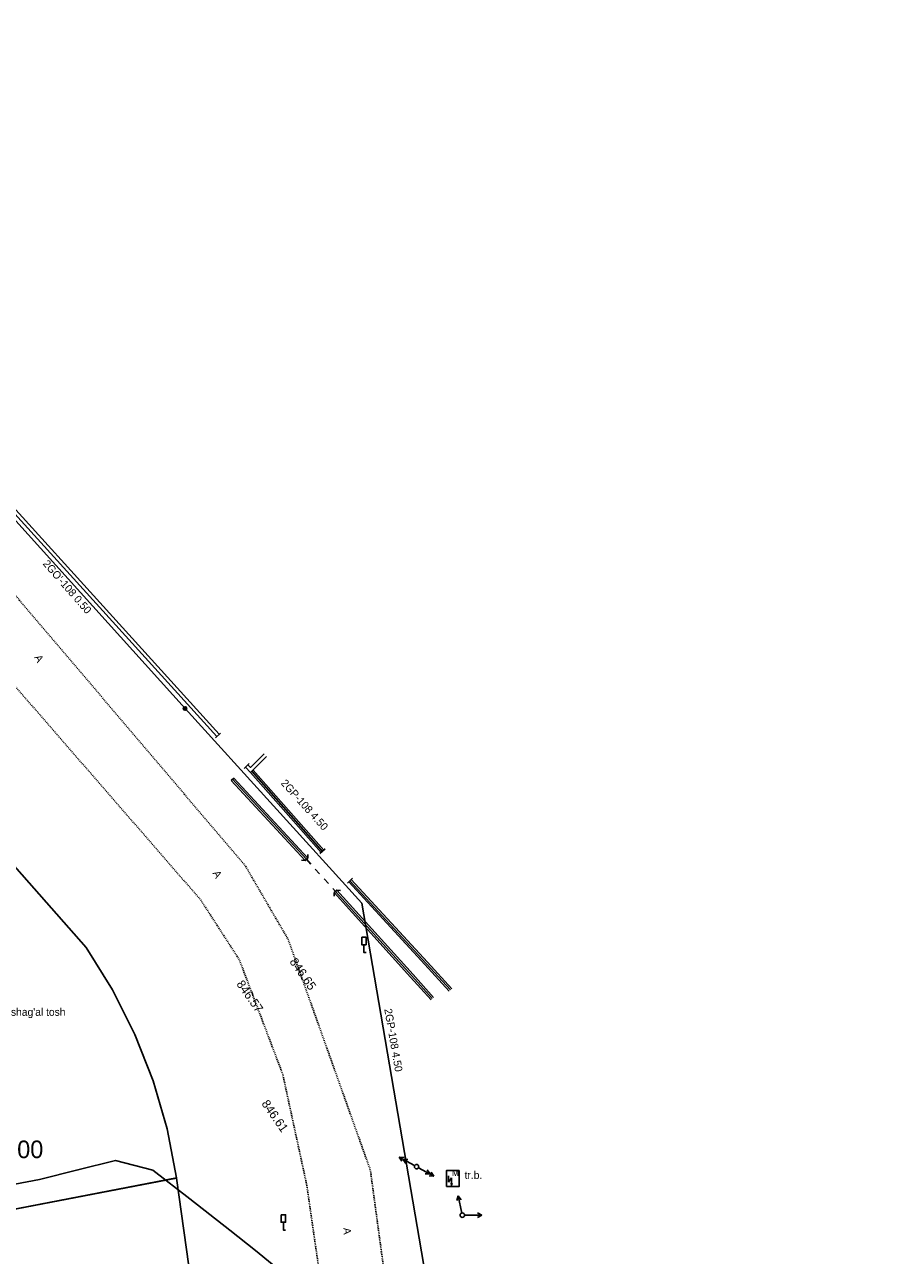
# Model space of a CAD drawing. Header units: millimetres. Extents: x 405709 to 406552, y 4254722 to 4255885.
# Tile 41 of 48: x 406089 to 406188, y 4255400 to 4255541. Entities that reach past the tile are written whole.
import ezdxf
from ezdxf import colors
from ezdxf.entities.mleader import LeaderData, LeaderLine
from ezdxf.math import Vec2, Vec3

# ---------------------------------------------------------------- set-up
doc = ezdxf.new("R2010")
doc.units = ezdxf.units.MM
doc.header["$LTSCALE"] = 0.5
for name, pattern in [('CONTI', [0]), ('Д_ТРОТ_ТРУБА', [3, 1.5, -1.5]), ('ДОРОГИ_СТРОЯЩ', [9, 8, -1])]:
    doc.linetypes.add(name, pattern=pattern)
for name, color, linetype in [('(007) Здания', 7, 'Continuous'), ('(013) Газопровод', 30, 'ИК_Газопровод -------г--------'), ('(016) Кабель', 1, 'Continuous'), ('(022) Возд. Линии', 7, 'Continuous'), ('(025) Дорога', 7, 'Continuous'), ('(026) Д_знаки', 7, 'Continuous'), ('(028) Гидротехн.', 7, 'Continuous'), ('(031) Горизонтали', 42, 'Continuous'), ('(037) Контуры', 7, 'Continuous'), ('(040) Ограда', 7, 'Continuous'), ('PI_OTDEFAULT', 172, 'CONTI')]:
    doc.layers.add(name, color=color, linetype=linetype)
doc.styles.add('BM-431', font='txt')
doc.styles.add('IndorSoft_Drafting_type_A_00CC', font='IndorSoftDraftingTypeA.ttf', dxfattribs={"height": 0.2})
doc.styles.add('P-131', font='txt')
doc.styles.add('S', font='txtwr', dxfattribs={"oblique": 15})
doc.styles.get("Standard").update_dxf_attribs({"font": 'arial.ttf'})
doc.linetypes.add('GAZ_VOZDUSH', pattern='A,1,-2,["~",Standard,S=3,R=0,X=-1.5,Y=-1.5],-1,10', length=14)
doc.linetypes.add('ИК_Газопровод -------г--------', pattern='A,9,-0.6,["Г",Standard,S=1.2,R=0,X=0,Y=-0.6],-1.2', length=10.8)
doc.linetypes.add('ОГРАДА_ДЕР', pattern='A,2.5,["|",Standard,S=0.8,R=0,X=0,Y=-0.8],2.5', length=5)
doc.linetypes.add('ОГРАДА_М_1М', pattern='A,2.5,["о",Standard,S=1,R=0,X=0,Y=-0.35],0.5,["0",Standard,S=0.5,R=0,X=-0.3,Y=-0.25],2.5', length=5.5)

# ---------------------------------------------------------------- blocks, each defined once
blk = doc.blocks.new('I02063')
at = {"linetype": 'Continuous'}
blk.add_lwpolyline([(-0.5, 3.5), (-0.5, 1.8), (0.5, 1.8), (0.5, 3.5)], close=True, dxfattribs=at)
blk.add_lwpolyline([(0.5, 0), (0, 0), (0, 1.8)], dxfattribs=at)
at = {"color": 4, "style": 'S', "oblique": 15}
blk.add_attdef('Z', (1.280972, -0.066143), '', height=2, dxfattribs=at)
blk = doc.blocks.new('мет.опора газа_1')
at = {"layer": '(013) Газопровод', "linetype": 'ByBlock', "lineweight": -2}
h = blk.add_hatch(color=0, dxfattribs=at)
h.dxf.hatch_style = 1
h.paths.add_polyline_path([(-0.2, 0, 1), (0.2, 0, 1)])
at = {"layer": '(013) Газопровод', "color": 0, "linetype": 'ByBlock', "lineweight": -2}
blk.add_circle((0, 0), 0.2, dxfattribs=at)
blk = doc.blocks.new('strela1')
at = {"layer": '(022) Возд. Линии'}
for p, q in [((-2, 0), (-1.5, 0.25)), ((0, 0), (-2, 0)), ((-2, 0), (-1.5, -0.25)), ((-1.5, 0), (-1, 0.25)), ((-1.5, 0), (-1, -0.25))]:
    blk.add_line(p, q, dxfattribs=at)
blk = doc.blocks.new('strela2')
at = {"layer": '(022) Возд. Линии'}
for p, q in [((0, 0), (2, 0)), ((1.5, 0), (1, 0.25)), ((1.5, 0), (1, -0.25)), ((2, 0), (1.5, 0.25)), ((2, 0), (1.5, -0.25))]:
    blk.add_line(p, q, dxfattribs=at)
blk = doc.blocks.new('STOLB')
at = {"layer": '(022) Возд. Линии'}
blk.add_circle((0, 0), 0.25, dxfattribs=at)
blk = doc.blocks.new('tr1')
at = {"layer": '(016) Кабель', "color": 0}
for p, q in [((0.24, 2.12), (-1.12, -0.55)), ((-1.12, -0.55), (1.12, 0.55)), ((1.12, 0.55), (-0.47, -2.57)), ((-0.47, -2.57), (-0.19, -1.59)), ((0.16, -1.77), (-0.45, -2.52)), ((-0.19, -1.59), (0.16, -1.77))]:
    blk.add_line(p, q, dxfattribs=at)
blk = doc.blocks.new('S1')
at = {"layer": '(022) Возд. Линии'}
for p, q in [((-2, 0), (-1.5, 0.25)), ((-2, 0), (-1.5, -0.25)), ((0, 0), (-2, 0))]:
    blk.add_line(p, q, dxfattribs=at)
blk = doc.blocks.new('S2')
at = {"layer": '(022) Возд. Линии'}
for p, q in [((0, 0), (2, 0)), ((2, 0), (1.5, 0.25)), ((2, 0), (1.5, -0.25))]:
    blk.add_line(p, q, dxfattribs=at)
blk = doc.blocks.new('SS')
at = {"layer": '(022) Возд. Линии'}
blk.add_circle((0, 0), 0.25, dxfattribs=at)

msp = doc.modelspace()

# ---------------------------------------------------------------- hatches: boundary and pattern name
at = {"transparency": 33554687}
h = msp.add_hatch(dxfattribs=at)
h.set_pattern_fill('AR-HBONE', color=30, scale=0.005)
edge = h.paths.add_edge_path()
edge.add_line((406386.6, 4254899.2), (406388.73, 4254901.32))
edge.add_line((406182.57, 4255117.63), (406215.73, 4255080.21))
edge.add_line((406215.73, 4255080.21), (406248.84, 4255042.86))
edge.add_line((406248.84, 4255042.86), (406283.05, 4255007.73))
edge.add_line((406283.05, 4255007.73), (406318.27, 4254972.27))
edge.add_line((406318.27, 4254972.27), (406353.5, 4254936.79))
edge.add_line((406353.5, 4254936.79), (406388.73, 4254901.32))
edge.add_line((406388.73, 4254901.32), (406387.77, 4254900.36))
edge.add_line((406180.33, 4255115.65), (406213.49, 4255078.22))
edge.add_line((406213.49, 4255078.22), (406246.64, 4255040.82))
edge.add_line((406246.64, 4255040.82), (406280.91, 4255005.63))
edge.add_line((406280.91, 4255005.63), (406316.14, 4254970.16))
edge.add_line((406316.14, 4254970.16), (406351.37, 4254934.68))
edge.add_line((406351.37, 4254934.68), (406386.6, 4254899.2))
edge.add_line((406386.6, 4254899.2), (406386.92, 4254899.52))
edge.add_line((406182.57, 4255117.63), (406157.36, 4255152.31))
edge.add_line((406157.36, 4255152.31), (406147.04, 4255171.92))
edge.add_line((406147.04, 4255171.92), (406133.07, 4255198.46))
edge.add_line((406133.07, 4255198.46), (406131.1, 4255203.63))
edge.add_line((406131.1, 4255203.63), (406113.31, 4255250.39))
edge.add_line((406113.31, 4255250.39), (406102.62, 4255278.48))
edge.add_line((406102.62, 4255278.48), (406096.6, 4255297.62))
edge.add_line((406096.6, 4255297.62), (406081.88, 4255347.1))
edge.add_line((406081.88, 4255347.1), (406078.09, 4255359.84))
edge.add_line((406078.09, 4255359.84), (406072.14, 4255402.38))
edge.add_line((406072.14, 4255402.38), (406041.04, 4255445.31))
edge.add_line((406041.04, 4255445.31), (405903.1, 4255619.54))
edge.add_line((405903.1, 4255619.54), (405828.48, 4255714.88))
edge.add_line((405828.48, 4255714.88), (405791.31, 4255762.15))
edge.add_line((405788.96, 4255760.3), (405791.31, 4255762.15))
edge.add_line((405826.12, 4255713.03), (405788.96, 4255760.3))
edge.add_line((405900.74, 4255617.68), (405826.12, 4255713.03))
edge.add_line((406038.65, 4255443.5), (405900.74, 4255617.68))
edge.add_line((406069.27, 4255401.22), (406038.65, 4255443.5))
edge.add_line((406075.15, 4255359.2), (406069.27, 4255401.22))
edge.add_line((406079, 4255346.24), (406075.15, 4255359.2))
edge.add_line((406093.73, 4255296.75), (406079, 4255346.24))
edge.add_line((406099.79, 4255277.49), (406093.73, 4255296.75))
edge.add_line((406110.51, 4255249.33), (406099.79, 4255277.49))
edge.add_line((406128.3, 4255202.56), (406110.51, 4255249.33))
edge.add_line((406130.33, 4255197.22), (406128.3, 4255202.56))
edge.add_line((406144.38, 4255170.53), (406130.33, 4255197.22))
edge.add_line((406154.82, 4255150.7), (406144.38, 4255170.53))
edge.add_line((406180.33, 4255115.65), (406154.82, 4255150.7))

# ---------------------------------------------------------------- linework, layer by layer
at = {"layer": '(007) Здания', "color": 1, "linetype": 'Continuous', "elevation": 611.8}
for points in [[(406042.19, 4255446.27), (406066.88, 4255468.17), (406067.22, 4255467.78), (406095.72, 4255435.47), (406098.74, 4255430.64), (406101.29, 4255425.55), (406103.36, 4255420.26), (406104.94, 4255414.8), (406106.02, 4255409.22), (406073.57, 4255402.96), (406073.37, 4255404.39), (406072.56, 4255408.23), (406071.23, 4255411.92), (406069.42, 4255415.41), (406042.24, 4255446.22)], [(406106.02, 4255409.21), (406073.57, 4255402.95), (406073.57, 4255402.94), (406073.57, 4255402.92), (406079.56, 4255360.16), (406083.31, 4255347.53), (406115.16, 4255356.22), (406111.9, 4255367.19)]]:
    msp.add_lwpolyline(points, close=True, dxfattribs=at)
at = {"layer": '(007) Здания', "elevation": 608.66}
msp.add_lwpolyline([(406112.26, 4255454.49), (406112.55, 4255454.76)], dxfattribs=at)
at = {"layer": '(013) Газопровод', "linetype": 'GAZ_VOZDUSH', "ltscale": 0.1, "flags": 128}
msp.add_lwpolyline([(405795.03, 4255855.36), (405794.97, 4255851.09), (405820.82, 4255796.92), (405845.74, 4255767.6), (405853.41, 4255759.45), (405874.18, 4255735.38), (405882.96, 4255723.39), (405901.15, 4255702.24), (405920.91, 4255680.45), (405929.38, 4255670.52), (405950.6, 4255645.32), (405988.51, 4255596.32), (406006.92, 4255570.94), (406043.15, 4255533.41), (406106.99, 4255462.67), (406127.11, 4255440.51), (406140.45, 4255362.66), (406150.77, 4255332.26), (406131.04, 4255325.59), (406156.06, 4255257.25), (406178.57, 4255199.29), (406192.41, 4255173.25), (406214.32, 4255146.8), (406218.81, 4255141.04), (406251.34, 4255103.82), (406291.85, 4255054.7), (406335.57, 4255005.63), (406337.09, 4255003.97), (406368.27, 4254969.82), (406407.12, 4254927.02), (406445.97, 4254886.8), (406445.97, 4254886.8), (406470.21, 4254860.19), (406472.02, 4254861.83), (406531.41, 4254800.61), (406536.73, 4254795.12)], dxfattribs=at)
at = {"layer": '(016) Кабель', "color": 0, "elevation": 608.17}
msp.add_lwpolyline([(406136.76, 4255408.24), (406138.21, 4255408.24), (406138.21, 4255408.24), (406138.21, 4255410.05), (406136.76, 4255410.05), (406136.76, 4255408.24)], close=True, dxfattribs=at)
at = {"layer": '(025) Дорога', "linetype": 'Д_ТРОТ_ТРУБА', "ltscale": 0.1, "flags": 128}
for points in [[(405782.71, 4255860.24), (405783.47, 4255854.01), (405787.36, 4255836.3), (405796.39, 4255813.92), (405808.63, 4255795.74), (405843.72, 4255753.07), (405862.86, 4255731.2), (405891.1, 4255699.23), (405914.16, 4255672.75), (405943.54, 4255638.22), (405980.33, 4255590.23), (406010.07, 4255552.29), (406064.58, 4255491.75), (406108.76, 4255440.9), (406113.18, 4255434.06), (406118.12, 4255421.02), (406120.85, 4255408.44), (406126.98, 4255365.99), (406137.21, 4255327.49), (406160.86, 4255259.22), (406178.71, 4255213.81), (406200.1, 4255174.46), (406222.74, 4255145.75), (406254.79, 4255104.9), (406294.71, 4255057.74), (406338.64, 4255007.09), (406369.81, 4254978.53), (406414.24, 4254934.91), (406453.89, 4254898.61), (406488.53, 4254862.47), (406540.02, 4254812.34), (406547.48, 4254805.08)], [(405792.41, 4255859.93), (405792.62, 4255857.58), (405794.35, 4255837.84), (405803, 4255818.1), (405814.96, 4255799.59), (405842.79, 4255764.93), (405849.21, 4255758.39), (405869.35, 4255735.77), (405896.65, 4255703.71), (405919.57, 4255678.09), (405948.63, 4255643.75), (405986.03, 4255594.96), (406015.5, 4255556.65), (406069.89, 4255496.47), (406113.85, 4255444.77), (406118.74, 4255436.37), (406128.1, 4255410.1), (406133.83, 4255367.76), (406143.44, 4255331.11), (406167.01, 4255262.32), (406185.66, 4255218.65), (406206.37, 4255178.48), (406227.34, 4255150.26), (406260.63, 4255109.14), (406299.97, 4255062.75), (406343.98, 4255012.44), (406373.42, 4254985.15), (406419.05, 4254940.39), (406457.26, 4254905.72), (406493.93, 4254868.27), (406544.01, 4254818.78), (406552.15, 4254810.74)]]:
    msp.add_lwpolyline(points, dxfattribs=at)
at = {"layer": '(028) Гидротехн.'}
for points, elevation in [([(406112.26, 4255454.49), (406120.67, 4255445.38)], 608.66), ([(406112.55, 4255454.76), (406120.96, 4255445.65)], 608.66), ([(406124.68, 4255441.95), (406124.28, 4255441.98), (406123.99, 4255441.71), (406123.99, 4255441.31)], 608.55), ([(406123.99, 4255441.71), (406132.67, 4255432.1), (406135.01, 4255429.51)], 608.55), ([(406124.28, 4255441.98), (406132.96, 4255432.37), (406135.3, 4255429.78)], 608.55)]:
    msp.add_lwpolyline(points, dxfattribs=dict(at, elevation=elevation))
at = {"layer": '(028) Гидротехн.', "color": 3}
for points, elevation in [([(406112.4, 4255454.62), (406120.81, 4255445.51)], 608.66), ([(406124.14, 4255441.84), (406132.82, 4255432.23), (406135.15, 4255429.64)], 608.55)]:
    msp.add_lwpolyline(points, dxfattribs=dict(at, elevation=elevation))
at = {"layer": '(028) Гидротехн.'}
msp.add_lwpolyline([(406120.27, 4255445.4), (406120.67, 4255445.38), (406120.96, 4255445.65), (406120.96, 4255446.05)], dxfattribs=at)
at = {"layer": '(028) Гидротехн.', "linetype": 'Д_ТРОТ_ТРУБА'}
msp.add_lwpolyline([(406120.81, 4255445.51), (406124.14, 4255441.84)], dxfattribs=at)
at = {"layer": '(031) Горизонтали'}
msp.add_polyline3d([(406123.23, 4255391.95, 608.5), (406121.93, 4255394.03, 608.5), (406120.52, 4255395.9, 608.5), (406118.76, 4255397.75, 608.5), (406116.91, 4255399.41, 608.5), (406115.03, 4255400.97, 608.5), (406112.11, 4255403.27, 608.5), (406107.53, 4255406.84, 608.5), (406103.32, 4255410.11, 608.5), (406099.08, 4255411.21, 608.5), (406094.8, 4255410.14, 608.5), (406090.43, 4255409.05, 608.5), (406087.6, 4255408.49, 608.5), (406087.09, 4255408.5, 608.5), (406086.68, 4255408.38, 608.5), (406086.33, 4255407.84, 608.5), (406084.77, 4255406.2, 608.5), (406081.12, 4255403.27, 608.5), (406077.13, 4255401.09, 608.5), (406074.7, 4255401.46, 608.5), (406073.95, 4255402.48, 608.5)], dxfattribs=at)
at = {"layer": '(040) Ограда', "linetype": 'ОГРАДА_ДЕР', "flags": 128}
for points, elevation in [([(406040.36, 4255537.77), (406050.97, 4255525.85), (406073.74, 4255500.68), (406110.89, 4255459.75)], 609.77), ([(406110.45, 4255459.34), (406111.04, 4255459.88)], 609), ([(406113.72, 4255455.86), (406114.28, 4255456.42)], 608.92), ([(406114.14, 4255456.28), (406114.46, 4255455.96), (406116, 4255457.5)], 608.92)]:
    msp.add_lwpolyline(points, dxfattribs=dict(at, elevation=elevation))
at = {"layer": '(040) Ограда', "flags": 128}
for points, elevation in [([(406040.06, 4255537.5), (406050.68, 4255525.58), (406073.45, 4255500.41), (406110.6, 4255459.48)], 609.77), ([(406113.86, 4255456), (406114.46, 4255455.4), (406116.28, 4255457.22)], 608.92), ([(406114.46, 4255455.4), (406122.49, 4255446.28)], 608.69), ([(406114.76, 4255455.66), (406122.79, 4255446.54)], 608.69), ([(406125.63, 4255442.94), (406134.31, 4255433.51), (406137.08, 4255430.5)], 608.54), ([(406125.92, 4255443.21), (406134.6, 4255433.78), (406137.37, 4255430.77)], 608.54)]:
    msp.add_lwpolyline(points, dxfattribs=dict(at, elevation=elevation))
at = {"layer": '(040) Ограда', "linetype": 'ОГРАДА_М_1М', "flags": 128}
for points, elevation in [([(406114.61, 4255455.53), (406122.64, 4255446.41)], 608.69), ([(406122.34, 4255446.15), (406122.94, 4255446.68)], 608.56), ([(406125.48, 4255442.8), (406126.07, 4255443.35)], 608.54), ([(406125.77, 4255443.07), (406134.45, 4255433.64), (406137.23, 4255430.63)], 608.54)]:
    msp.add_lwpolyline(points, dxfattribs=dict(at, elevation=elevation))

# ---------------------------------------------------------------- block references
at = {"layer": '(013) Газопровод', "color": 7, "linetype": 'ByBlock'}
msp.add_blockref('мет.опора газа_1', (406106.99, 4255462.67), dxfattribs=at)
at = {"layer": '(016) Кабель', "color": 0, "linetype": 'ByBlock', "xscale": 0.2460629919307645, "yscale": 0.2460629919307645, "zscale": 0.2460629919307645, "rotation": 26.94825585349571}
msp.add_blockref('tr1', (406137.17, 4255408.98, 608.17), dxfattribs=at)
at = {"layer": '(022) Возд. Линии'}
for name, p, rotation in [('strela2', (406133.14, 4255410.62, 608.26), 151.7150281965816), ('STOLB', (406133.36, 4255410.5, 608.26), 151.7150281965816), ('strela1', (406133.58, 4255410.38, 608.26), 151.7150281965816), ('S1', (406138.51, 4255405.22), 281.8582230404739)]:
    msp.add_blockref(name, p, dxfattribs=dict(at, rotation=rotation))
for name, p in [('SS', (406138.57, 4255404.98)), ('S2', (406138.81, 4255404.98))]:
    msp.add_blockref(name, p, dxfattribs=at)
at = {"layer": '(026) Д_знаки', "xscale": 0.5, "yscale": 0.5, "zscale": 0.5}
for p in [(406127.36, 4255434.88, 608.56), (406118.19, 4255403.28, 608.52)]:
    msp.add_blockref('I02063', p, dxfattribs=at)

# ---------------------------------------------------------------- texts
at = {"layer": '(013) Газопровод', "color": 0, "linetype": 'Continuous', "style": 'BM-431'}
for s, rotation, p in [("2GO'-108 0.50", 311.0633, (406090.74, 4255479.13)), ('2GP-108 4.50', 311.9004, (406117.85, 4255454.13)), ('2GP-108 4.50', 279.8352, (406129.68, 4255428.43))]:
    msp.add_text(s, height=0.875, rotation=rotation, dxfattribs=at).set_placement(p)
at = {"layer": '(016) Кабель', "color": 0}
for s, style, p in [('м', 'P-131', (406137.38, 4255409.42, 608.17)), ('tr.b.', 'BM-431', (406138.83, 4255409.11, 608.17))]:
    msp.add_text(s, height=0.875, dxfattribs=dict(at, style=style)).set_placement(p)
at = {"layer": '(025) Дорога', "linetype": 'ДОРОГИ_СТРОЯЩ', "style": 'BM-431'}
for rotation, p in [(299.3908, (406089.8, 4255468.5)), (299.3908, (406110.11, 4255443.93)), (274.7742, (406125, 4255403.52))]:
    msp.add_text('A', height=0.875, rotation=rotation, dxfattribs=at).set_placement(p)
at = {"layer": '(037) Контуры', "color": 0, "linetype": 'ByBlock', "style": 'BM-431'}
msp.add_text("shag'al tosh", height=0.875, dxfattribs=at).set_placement((406087.17, 4255427.68))
at = {"layer": 'PI_OTDEFAULT', "color": 250, "ltscale": 3, "style": 'BM-431'}
for s, p in [('846.65', (406118.84, 4255433.84)), ('846.57', (406112.8, 4255431.29)), ('846.61', (406115.65, 4255417.67))]:
    msp.add_text(s, height=1, rotation=305, dxfattribs=at).set_placement(p)

# ---------------------------------------------------------------- leaders
at = {"color": 5}
ml = msp.add_multileader_mtext('Standard', dxfattribs=at)
ml.set_content('П/э труб %%C100', color=5, style='IndorSoft_Drafting_type_A_00CC')
ml.set_leader_properties()
ml.build(insert=Vec2(0, 0))
ml.multileader.update_dxf_attribs({"dogleg_length": 2, "arrow_head_size": 0})
ctx = ml.context
ctx.base_point, ctx.char_height, ctx.arrow_head_size, ctx.plane_origin, ctx.plane_x_axis, ctx.plane_y_axis = Vec3(406071.21, 4255412.12), 2, 0, Vec3(406067.22, 4255408.68), Vec3(0.999994, 0.003342), Vec3(-0.003342, 0.999994)
notes = []
notes.append((ctx, [(0, (1, 1, 0), (406069.21, 4255412.12), (0.999994, 0.003342), 2, [(0, [(406067.22, 4255408.68)], 0, [])])]))
ctx.mtext.insert, ctx.mtext.text_direction, ctx.mtext.rotation, ctx.mtext.flow_direction = Vec3(406073.21, 4255413.42), Vec3(0.999994, 0.003342), 0.003342, 5
for ctx, leaders in notes:
    for number, flags, end, landing, length, lines in leaders:
        leader = LeaderData()
        leader.index, (leader.has_last_leader_line, leader.has_dogleg_vector, leader.attachment_direction) = number, flags
        leader.last_leader_point, leader.dogleg_vector, leader.dogleg_length = Vec3(end), Vec3(landing), length
        for number, points, colour, breaks in lines:
            line = LeaderLine()
            line.index, line.vertices, line.color, line.breaks = number, Vec3.list(points), colors.encode_raw_color(colour), breaks
            leader.lines.append(line)
        ctx.leaders.append(leader)

doc.saveas('drawing.dxf')
